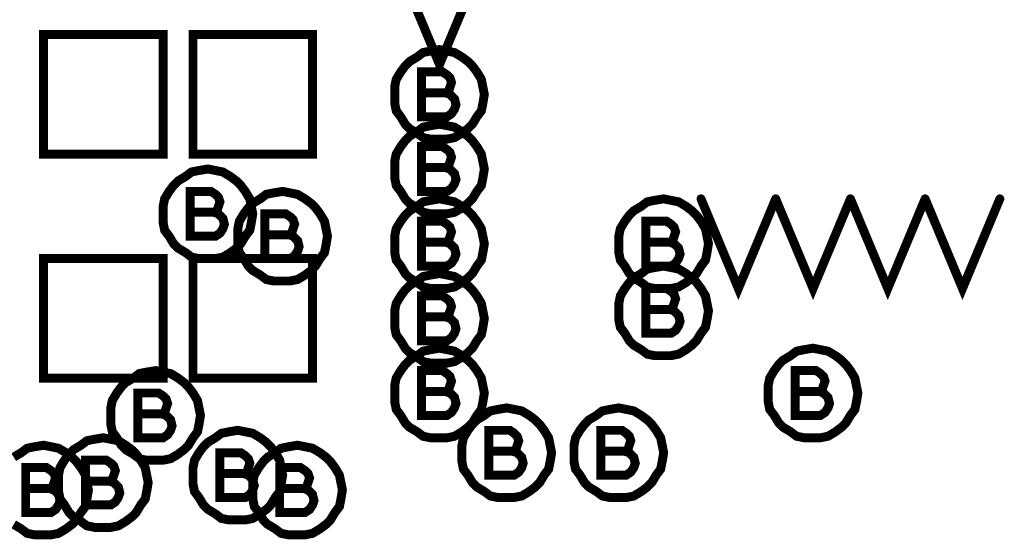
# Model space of a CAD drawing. Extents: x 28 to 61, y 24.9 to 46.
# Tile 45 of 96: x 36.724 to 37.383, y 32.062 to 32.41. Entities that reach past the tile are written whole.
import ezdxf

# ---------------------------------------------------------------- set-up
doc = ezdxf.new("R2010")
doc.units = 0
doc.layers.add('1', color=2, linetype='CONTINUOUS')

msp = doc.modelspace()

# ---------------------------------------------------------------- linework, layer by layer
at = {"layer": '1', "const_width": 0.006}
for points in [[(36.98, 32.44), (37.005, 32.38), (37.03, 32.44)], [(36.74, 32.32), (36.82, 32.32), (36.82, 32.4), (36.74, 32.4), (36.74, 32.32)], [(36.84, 32.32), (36.92, 32.32), (36.92, 32.4), (36.84, 32.4), (36.84, 32.32)], [(37.035, 32.36), (37.034, 32.365), (37.033, 32.37), (37.03, 32.375), (37.027, 32.379), (37.024, 32.382), (37.02, 32.385), (37.015, 32.388), (37.01, 32.389), (37.005, 32.39), (36.999, 32.389), (36.994, 32.388), (36.99, 32.385), (36.985, 32.382), (36.982, 32.379), (36.979, 32.375), (36.976, 32.37), (36.975, 32.365), (36.975, 32.36), (36.975, 32.354), (36.976, 32.349), (36.979, 32.345), (36.982, 32.34), (36.985, 32.337), (36.99, 32.334), (36.994, 32.331), (36.999, 32.33), (37.005, 32.33), (37.01, 32.33), (37.015, 32.331), (37.02, 32.334), (37.024, 32.337), (37.027, 32.34), (37.03, 32.345), (37.033, 32.349), (37.034, 32.354), (37.035, 32.36)], [(37.009, 32.361), (37.011, 32.362), (37.012, 32.365), (37.013, 32.368), (37.012, 32.371), (37.01, 32.373), (37.007, 32.375), (36.993, 32.375), (36.993, 32.345), (37.01, 32.345), (37.013, 32.347), (37.015, 32.35), (37.016, 32.353), (37.015, 32.357), (37.012, 32.36), (37.009, 32.361), (36.993, 32.361)], [(37.035, 32.31), (37.034, 32.315), (37.033, 32.32), (37.03, 32.325), (37.027, 32.329), (37.024, 32.332), (37.02, 32.335), (37.015, 32.338), (37.01, 32.339), (37.005, 32.34), (36.999, 32.339), (36.994, 32.338), (36.99, 32.335), (36.985, 32.332), (36.982, 32.329), (36.979, 32.325), (36.976, 32.32), (36.975, 32.315), (36.975, 32.31), (36.975, 32.304), (36.976, 32.299), (36.979, 32.295), (36.982, 32.29), (36.985, 32.287), (36.99, 32.284), (36.994, 32.281), (36.999, 32.28), (37.005, 32.28), (37.01, 32.28), (37.015, 32.281), (37.02, 32.284), (37.024, 32.287), (37.027, 32.29), (37.03, 32.295), (37.033, 32.299), (37.034, 32.304), (37.035, 32.31)], [(37.009, 32.311), (37.011, 32.312), (37.012, 32.315), (37.013, 32.318), (37.012, 32.321), (37.01, 32.323), (37.007, 32.325), (36.993, 32.325), (36.993, 32.295), (37.01, 32.295), (37.013, 32.297), (37.015, 32.3), (37.016, 32.303), (37.015, 32.307), (37.012, 32.31), (37.009, 32.311), (36.993, 32.311)], [(36.88, 32.28), (36.879, 32.285), (36.878, 32.29), (36.875, 32.295), (36.872, 32.299), (36.869, 32.302), (36.865, 32.305), (36.86, 32.308), (36.855, 32.309), (36.85, 32.31), (36.844, 32.309), (36.839, 32.308), (36.835, 32.305), (36.83, 32.302), (36.827, 32.299), (36.824, 32.295), (36.821, 32.29), (36.82, 32.285), (36.82, 32.28), (36.82, 32.274), (36.821, 32.269), (36.824, 32.265), (36.827, 32.26), (36.83, 32.257), (36.835, 32.254), (36.839, 32.251), (36.844, 32.25), (36.85, 32.25), (36.855, 32.25), (36.86, 32.251), (36.865, 32.254), (36.869, 32.257), (36.872, 32.26), (36.875, 32.265), (36.878, 32.269), (36.879, 32.274), (36.88, 32.28)], [(36.854, 32.281), (36.856, 32.282), (36.857, 32.285), (36.858, 32.288), (36.857, 32.291), (36.855, 32.293), (36.852, 32.295), (36.838, 32.295), (36.838, 32.265), (36.855, 32.265), (36.858, 32.267), (36.86, 32.27), (36.861, 32.273), (36.86, 32.277), (36.857, 32.28), (36.854, 32.281), (36.838, 32.281)], [(36.93, 32.265), (36.929, 32.27), (36.928, 32.275), (36.925, 32.28), (36.922, 32.284), (36.919, 32.287), (36.915, 32.29), (36.91, 32.293), (36.905, 32.294), (36.9, 32.295), (36.894, 32.294), (36.889, 32.293), (36.885, 32.29), (36.88, 32.287), (36.877, 32.284), (36.874, 32.28), (36.871, 32.275), (36.87, 32.27), (36.87, 32.265), (36.87, 32.259), (36.871, 32.254), (36.874, 32.25), (36.877, 32.245), (36.88, 32.242), (36.885, 32.239), (36.889, 32.236), (36.894, 32.235), (36.9, 32.235), (36.905, 32.235), (36.91, 32.236), (36.915, 32.239), (36.919, 32.242), (36.922, 32.245), (36.925, 32.25), (36.928, 32.254), (36.929, 32.259), (36.93, 32.265)], [(37.035, 32.26), (37.034, 32.265), (37.033, 32.27), (37.03, 32.275), (37.027, 32.279), (37.024, 32.282), (37.02, 32.285), (37.015, 32.288), (37.01, 32.289), (37.005, 32.29), (36.999, 32.289), (36.994, 32.288), (36.99, 32.285), (36.985, 32.282), (36.982, 32.279), (36.979, 32.275), (36.976, 32.27), (36.975, 32.265), (36.975, 32.26), (36.975, 32.254), (36.976, 32.249), (36.979, 32.245), (36.982, 32.24), (36.985, 32.237), (36.99, 32.234), (36.994, 32.231), (36.999, 32.23), (37.005, 32.23), (37.01, 32.23), (37.015, 32.231), (37.02, 32.234), (37.024, 32.237), (37.027, 32.24), (37.03, 32.245), (37.033, 32.249), (37.034, 32.254), (37.035, 32.26)], [(37.185, 32.26), (37.184, 32.265), (37.183, 32.27), (37.18, 32.275), (37.177, 32.279), (37.174, 32.282), (37.17, 32.285), (37.165, 32.288), (37.16, 32.289), (37.155, 32.29), (37.149, 32.289), (37.144, 32.288), (37.14, 32.285), (37.135, 32.282), (37.132, 32.279), (37.129, 32.275), (37.126, 32.27), (37.125, 32.265), (37.125, 32.26), (37.125, 32.254), (37.126, 32.249), (37.129, 32.245), (37.132, 32.24), (37.135, 32.237), (37.14, 32.234), (37.144, 32.231), (37.149, 32.23), (37.155, 32.23), (37.16, 32.23), (37.165, 32.231), (37.17, 32.234), (37.174, 32.237), (37.177, 32.24), (37.18, 32.245), (37.183, 32.249), (37.184, 32.254), (37.185, 32.26)], [(37.18, 32.29), (37.205, 32.23), (37.23, 32.29)], [(37.23, 32.29), (37.255, 32.23), (37.28, 32.29)], [(37.28, 32.29), (37.305, 32.23), (37.33, 32.29)], [(37.33, 32.29), (37.355, 32.23), (37.38, 32.29)], [(36.904, 32.266), (36.906, 32.267), (36.907, 32.27), (36.908, 32.273), (36.907, 32.276), (36.905, 32.278), (36.902, 32.28), (36.888, 32.28), (36.888, 32.25), (36.905, 32.25), (36.908, 32.252), (36.91, 32.255), (36.911, 32.258), (36.91, 32.262), (36.907, 32.265), (36.904, 32.266), (36.888, 32.266)], [(37.009, 32.261), (37.011, 32.262), (37.012, 32.265), (37.013, 32.268), (37.012, 32.271), (37.01, 32.273), (37.007, 32.275), (36.993, 32.275), (36.993, 32.245), (37.01, 32.245), (37.013, 32.247), (37.015, 32.25), (37.016, 32.253), (37.015, 32.257), (37.012, 32.26), (37.009, 32.261), (36.993, 32.261)], [(37.159, 32.261), (37.161, 32.262), (37.162, 32.265), (37.163, 32.268), (37.162, 32.271), (37.16, 32.273), (37.157, 32.275), (37.143, 32.275), (37.143, 32.245), (37.16, 32.245), (37.163, 32.247), (37.165, 32.25), (37.166, 32.253), (37.165, 32.257), (37.162, 32.26), (37.159, 32.261), (37.143, 32.261)], [(36.74, 32.17), (36.82, 32.17), (36.82, 32.25), (36.74, 32.25), (36.74, 32.17)], [(36.84, 32.17), (36.92, 32.17), (36.92, 32.25), (36.84, 32.25), (36.84, 32.17)], [(37.185, 32.215), (37.184, 32.22), (37.183, 32.225), (37.18, 32.23), (37.177, 32.234), (37.174, 32.237), (37.17, 32.24), (37.165, 32.243), (37.16, 32.244), (37.155, 32.245), (37.149, 32.244), (37.144, 32.243), (37.14, 32.24), (37.135, 32.237), (37.132, 32.234), (37.129, 32.23), (37.126, 32.225), (37.125, 32.22), (37.125, 32.215), (37.125, 32.209), (37.126, 32.204), (37.129, 32.2), (37.132, 32.195), (37.135, 32.192), (37.14, 32.189), (37.144, 32.186), (37.149, 32.185), (37.155, 32.185), (37.16, 32.185), (37.165, 32.186), (37.17, 32.189), (37.174, 32.192), (37.177, 32.195), (37.18, 32.2), (37.183, 32.204), (37.184, 32.209), (37.185, 32.215)], [(37.035, 32.21), (37.034, 32.215), (37.033, 32.22), (37.03, 32.225), (37.027, 32.229), (37.024, 32.232), (37.02, 32.235), (37.015, 32.238), (37.01, 32.239), (37.005, 32.24), (36.999, 32.239), (36.994, 32.238), (36.99, 32.235), (36.985, 32.232), (36.982, 32.229), (36.979, 32.225), (36.976, 32.22), (36.975, 32.215), (36.975, 32.21), (36.975, 32.204), (36.976, 32.199), (36.979, 32.195), (36.982, 32.19), (36.985, 32.187), (36.99, 32.184), (36.994, 32.181), (36.999, 32.18), (37.005, 32.18), (37.01, 32.18), (37.015, 32.181), (37.02, 32.184), (37.024, 32.187), (37.027, 32.19), (37.03, 32.195), (37.033, 32.199), (37.034, 32.204), (37.035, 32.21)], [(37.159, 32.216), (37.161, 32.217), (37.162, 32.22), (37.163, 32.223), (37.162, 32.226), (37.16, 32.228), (37.157, 32.23), (37.143, 32.23), (37.143, 32.2), (37.16, 32.2), (37.163, 32.202), (37.165, 32.205), (37.166, 32.208), (37.165, 32.212), (37.162, 32.215), (37.159, 32.216), (37.143, 32.216)], [(37.009, 32.211), (37.011, 32.212), (37.012, 32.215), (37.013, 32.218), (37.012, 32.221), (37.01, 32.223), (37.007, 32.225), (36.993, 32.225), (36.993, 32.195), (37.01, 32.195), (37.013, 32.197), (37.015, 32.2), (37.016, 32.203), (37.015, 32.207), (37.012, 32.21), (37.009, 32.211), (36.993, 32.211)], [(37.035, 32.16), (37.034, 32.165), (37.033, 32.17), (37.03, 32.175), (37.027, 32.179), (37.024, 32.182), (37.02, 32.185), (37.015, 32.188), (37.01, 32.189), (37.005, 32.19), (36.999, 32.189), (36.994, 32.188), (36.99, 32.185), (36.985, 32.182), (36.982, 32.179), (36.979, 32.175), (36.976, 32.17), (36.975, 32.165), (36.975, 32.16), (36.975, 32.154), (36.976, 32.149), (36.979, 32.145), (36.982, 32.14), (36.985, 32.137), (36.99, 32.134), (36.994, 32.131), (36.999, 32.13), (37.005, 32.13), (37.01, 32.13), (37.015, 32.131), (37.02, 32.134), (37.024, 32.137), (37.027, 32.14), (37.03, 32.145), (37.033, 32.149), (37.034, 32.154), (37.035, 32.16)], [(37.285, 32.16), (37.284, 32.165), (37.283, 32.17), (37.28, 32.175), (37.277, 32.179), (37.274, 32.182), (37.27, 32.185), (37.265, 32.188), (37.26, 32.189), (37.255, 32.19), (37.249, 32.189), (37.244, 32.188), (37.24, 32.185), (37.235, 32.182), (37.232, 32.179), (37.229, 32.175), (37.226, 32.17), (37.225, 32.165), (37.225, 32.16), (37.225, 32.154), (37.226, 32.149), (37.229, 32.145), (37.232, 32.14), (37.235, 32.137), (37.24, 32.134), (37.244, 32.131), (37.249, 32.13), (37.255, 32.13), (37.26, 32.13), (37.265, 32.131), (37.27, 32.134), (37.274, 32.137), (37.277, 32.14), (37.28, 32.145), (37.283, 32.149), (37.284, 32.154), (37.285, 32.16)], [(36.845, 32.145), (36.844, 32.15), (36.843, 32.155), (36.84, 32.16), (36.837, 32.164), (36.834, 32.167), (36.83, 32.17), (36.825, 32.173), (36.82, 32.174), (36.815, 32.175), (36.809, 32.174), (36.804, 32.173), (36.8, 32.17), (36.795, 32.167), (36.792, 32.164), (36.789, 32.16), (36.786, 32.155), (36.785, 32.15), (36.785, 32.145), (36.785, 32.139), (36.786, 32.134), (36.789, 32.13), (36.792, 32.125), (36.795, 32.122), (36.8, 32.119), (36.804, 32.116), (36.809, 32.115), (36.815, 32.115), (36.82, 32.115), (36.825, 32.116), (36.83, 32.119), (36.834, 32.122), (36.837, 32.125), (36.84, 32.13), (36.843, 32.134), (36.844, 32.139), (36.845, 32.145)], [(37.009, 32.161), (37.011, 32.162), (37.012, 32.165), (37.013, 32.168), (37.012, 32.171), (37.01, 32.173), (37.007, 32.175), (36.993, 32.175), (36.993, 32.145), (37.01, 32.145), (37.013, 32.147), (37.015, 32.15), (37.016, 32.153), (37.015, 32.157), (37.012, 32.16), (37.009, 32.161), (36.993, 32.161)], [(37.259, 32.161), (37.261, 32.162), (37.262, 32.165), (37.263, 32.168), (37.262, 32.171), (37.26, 32.173), (37.257, 32.175), (37.243, 32.175), (37.243, 32.145), (37.26, 32.145), (37.263, 32.147), (37.265, 32.15), (37.266, 32.153), (37.265, 32.157), (37.262, 32.16), (37.259, 32.161), (37.243, 32.161)], [(36.819, 32.146), (36.821, 32.147), (36.822, 32.15), (36.823, 32.153), (36.822, 32.156), (36.82, 32.158), (36.817, 32.16), (36.803, 32.16), (36.803, 32.13), (36.82, 32.13), (36.823, 32.132), (36.825, 32.135), (36.826, 32.138), (36.825, 32.142), (36.822, 32.145), (36.819, 32.146), (36.803, 32.146)], [(37.08, 32.12), (37.079, 32.125), (37.078, 32.13), (37.075, 32.135), (37.072, 32.139), (37.069, 32.142), (37.065, 32.145), (37.06, 32.148), (37.055, 32.149), (37.05, 32.15), (37.044, 32.149), (37.039, 32.148), (37.035, 32.145), (37.03, 32.142), (37.027, 32.139), (37.024, 32.135), (37.021, 32.13), (37.02, 32.125), (37.02, 32.12), (37.02, 32.114), (37.021, 32.109), (37.024, 32.105), (37.027, 32.1), (37.03, 32.097), (37.035, 32.094), (37.039, 32.091), (37.044, 32.09), (37.05, 32.09), (37.055, 32.09), (37.06, 32.091), (37.065, 32.094), (37.069, 32.097), (37.072, 32.1), (37.075, 32.105), (37.078, 32.109), (37.079, 32.114), (37.08, 32.12)], [(37.155, 32.12), (37.154, 32.125), (37.153, 32.13), (37.15, 32.135), (37.147, 32.139), (37.144, 32.142), (37.14, 32.145), (37.135, 32.148), (37.13, 32.149), (37.125, 32.15), (37.119, 32.149), (37.114, 32.148), (37.11, 32.145), (37.105, 32.142), (37.102, 32.139), (37.099, 32.135), (37.096, 32.13), (37.095, 32.125), (37.095, 32.12), (37.095, 32.114), (37.096, 32.109), (37.099, 32.105), (37.102, 32.1), (37.105, 32.097), (37.11, 32.094), (37.114, 32.091), (37.119, 32.09), (37.125, 32.09), (37.13, 32.09), (37.135, 32.091), (37.14, 32.094), (37.144, 32.097), (37.147, 32.1), (37.15, 32.105), (37.153, 32.109), (37.154, 32.114), (37.155, 32.12)], [(36.81, 32.1), (36.809, 32.105), (36.808, 32.11), (36.805, 32.115), (36.802, 32.119), (36.799, 32.122), (36.795, 32.125), (36.79, 32.128), (36.785, 32.129), (36.78, 32.13), (36.774, 32.129), (36.769, 32.128), (36.765, 32.125), (36.76, 32.122), (36.757, 32.119), (36.754, 32.115), (36.751, 32.11), (36.75, 32.105), (36.75, 32.1), (36.75, 32.094), (36.751, 32.089), (36.754, 32.085), (36.757, 32.08), (36.76, 32.077), (36.765, 32.074), (36.769, 32.071), (36.774, 32.07), (36.78, 32.07), (36.785, 32.07), (36.79, 32.071), (36.795, 32.074), (36.799, 32.077), (36.802, 32.08), (36.805, 32.085), (36.808, 32.089), (36.809, 32.094), (36.81, 32.1)], [(36.9, 32.105), (36.899, 32.11), (36.898, 32.115), (36.895, 32.12), (36.892, 32.124), (36.889, 32.127), (36.885, 32.13), (36.88, 32.133), (36.875, 32.134), (36.87, 32.135), (36.864, 32.134), (36.859, 32.133), (36.855, 32.13), (36.85, 32.127), (36.847, 32.124), (36.844, 32.12), (36.841, 32.115), (36.84, 32.11), (36.84, 32.105), (36.84, 32.099), (36.841, 32.094), (36.844, 32.09), (36.847, 32.085), (36.85, 32.082), (36.855, 32.079), (36.859, 32.076), (36.864, 32.075), (36.87, 32.075), (36.875, 32.075), (36.88, 32.076), (36.885, 32.079), (36.889, 32.082), (36.892, 32.085), (36.895, 32.09), (36.898, 32.094), (36.899, 32.099), (36.9, 32.105)], [(37.054, 32.121), (37.056, 32.122), (37.057, 32.125), (37.058, 32.128), (37.057, 32.131), (37.055, 32.133), (37.052, 32.135), (37.038, 32.135), (37.038, 32.105), (37.055, 32.105), (37.058, 32.107), (37.06, 32.11), (37.061, 32.113), (37.06, 32.117), (37.057, 32.12), (37.054, 32.121), (37.038, 32.121)], [(37.129, 32.121), (37.131, 32.122), (37.132, 32.125), (37.133, 32.128), (37.132, 32.131), (37.13, 32.133), (37.127, 32.135), (37.113, 32.135), (37.113, 32.105), (37.13, 32.105), (37.133, 32.107), (37.135, 32.11), (37.136, 32.113), (37.135, 32.117), (37.132, 32.12), (37.129, 32.121), (37.113, 32.121)], [(36.77, 32.095), (36.769, 32.1), (36.768, 32.105), (36.765, 32.11), (36.762, 32.114), (36.759, 32.117), (36.755, 32.12), (36.75, 32.123), (36.745, 32.124), (36.74, 32.125), (36.734, 32.124), (36.729, 32.123), (36.725, 32.12), (36.72, 32.117)], [(36.94, 32.095), (36.939, 32.1), (36.938, 32.105), (36.935, 32.11), (36.932, 32.114), (36.929, 32.117), (36.925, 32.12), (36.92, 32.123), (36.915, 32.124), (36.91, 32.125), (36.904, 32.124), (36.899, 32.123), (36.895, 32.12), (36.89, 32.117), (36.887, 32.114), (36.884, 32.11), (36.881, 32.105), (36.88, 32.1), (36.88, 32.095), (36.88, 32.089), (36.881, 32.084), (36.884, 32.08), (36.887, 32.075), (36.89, 32.072), (36.895, 32.069), (36.899, 32.066), (36.904, 32.065), (36.91, 32.065), (36.915, 32.065), (36.92, 32.066), (36.925, 32.069), (36.929, 32.072), (36.932, 32.075), (36.935, 32.08), (36.938, 32.084), (36.939, 32.089), (36.94, 32.095)], [(36.874, 32.106), (36.876, 32.107), (36.877, 32.11), (36.878, 32.113), (36.877, 32.116), (36.875, 32.118), (36.872, 32.12), (36.858, 32.12), (36.858, 32.09), (36.875, 32.09), (36.878, 32.092), (36.88, 32.095), (36.881, 32.098), (36.88, 32.102), (36.877, 32.105), (36.874, 32.106), (36.858, 32.106)], [(36.784, 32.101), (36.786, 32.102), (36.787, 32.105), (36.788, 32.108), (36.787, 32.111), (36.785, 32.113), (36.782, 32.115), (36.768, 32.115), (36.768, 32.085), (36.785, 32.085), (36.788, 32.087), (36.79, 32.09), (36.791, 32.093), (36.79, 32.097), (36.787, 32.1), (36.784, 32.101), (36.768, 32.101)], [(36.744, 32.096), (36.746, 32.097), (36.747, 32.1), (36.748, 32.103), (36.747, 32.106), (36.745, 32.108), (36.742, 32.11), (36.728, 32.11), (36.728, 32.08), (36.745, 32.08), (36.748, 32.082), (36.75, 32.085), (36.751, 32.088), (36.75, 32.092), (36.747, 32.095), (36.744, 32.096), (36.728, 32.096)], [(36.914, 32.096), (36.916, 32.097), (36.917, 32.1), (36.918, 32.103), (36.917, 32.106), (36.915, 32.108), (36.912, 32.11), (36.898, 32.11), (36.898, 32.08), (36.915, 32.08), (36.918, 32.082), (36.92, 32.085), (36.921, 32.088), (36.92, 32.092), (36.917, 32.095), (36.914, 32.096), (36.898, 32.096)], [(36.72, 32.072), (36.725, 32.069), (36.729, 32.066), (36.734, 32.065), (36.74, 32.065), (36.745, 32.065), (36.75, 32.066), (36.755, 32.069), (36.759, 32.072), (36.762, 32.075), (36.765, 32.08), (36.768, 32.084), (36.769, 32.089), (36.77, 32.095)]]:
    msp.add_lwpolyline(points, dxfattribs=at)
at = {"layer": '1', "const_width": 0.003}
for points in [[(36.9945, 32.361, 1), (36.9915, 32.361, 1)], [(37.0105, 32.361, 1), (37.0075, 32.361, 1)], [(37.0365, 32.36, 1), (37.0335, 32.36, 1)], [(37.0365, 32.36, 1), (37.0335, 32.36, 1)], [(36.7415, 32.32, 1), (36.7385, 32.32, 1)], [(36.7415, 32.32, 1), (36.7385, 32.32, 1)], [(36.8415, 32.32, 1), (36.8385, 32.32, 1)], [(36.8415, 32.32, 1), (36.8385, 32.32, 1)], [(36.9945, 32.311, 1), (36.9915, 32.311, 1)], [(37.0105, 32.311, 1), (37.0075, 32.311, 1)], [(37.0365, 32.31, 1), (37.0335, 32.31, 1)], [(37.0365, 32.31, 1), (37.0335, 32.31, 1)], [(37.1815, 32.29, 1), (37.1785, 32.29, 1)], [(37.2315, 32.29, 1), (37.2285, 32.29, 1)], [(37.2315, 32.29, 1), (37.2285, 32.29, 1)], [(37.2815, 32.29, 1), (37.2785, 32.29, 1)], [(37.2815, 32.29, 1), (37.2785, 32.29, 1)], [(37.3315, 32.29, 1), (37.3285, 32.29, 1)], [(37.3315, 32.29, 1), (37.3285, 32.29, 1)], [(37.3815, 32.29, 1), (37.3785, 32.29, 1)], [(36.8395, 32.281, 1), (36.8365, 32.281, 1)], [(36.8555, 32.281, 1), (36.8525, 32.281, 1)], [(36.8815, 32.28, 1), (36.8785, 32.28, 1)], [(36.8815, 32.28, 1), (36.8785, 32.28, 1)], [(36.8895, 32.266, 1), (36.8865, 32.266, 1)], [(36.9055, 32.266, 1), (36.9025, 32.266, 1)], [(36.9315, 32.265, 1), (36.9285, 32.265, 1)], [(36.9315, 32.265, 1), (36.9285, 32.265, 1)], [(36.9945, 32.261, 1), (36.9915, 32.261, 1)], [(37.0105, 32.261, 1), (37.0075, 32.261, 1)], [(37.0365, 32.26, 1), (37.0335, 32.26, 1)], [(37.0365, 32.26, 1), (37.0335, 32.26, 1)], [(37.1445, 32.261, 1), (37.1415, 32.261, 1)], [(37.1605, 32.261, 1), (37.1575, 32.261, 1)], [(37.1865, 32.26, 1), (37.1835, 32.26, 1)], [(37.1865, 32.26, 1), (37.1835, 32.26, 1)], [(37.1445, 32.216, 1), (37.1415, 32.216, 1)], [(37.1605, 32.216, 1), (37.1575, 32.216, 1)], [(36.9945, 32.211, 1), (36.9915, 32.211, 1)], [(37.0105, 32.211, 1), (37.0075, 32.211, 1)], [(37.0365, 32.21, 1), (37.0335, 32.21, 1)], [(37.0365, 32.21, 1), (37.0335, 32.21, 1)], [(37.1865, 32.215, 1), (37.1835, 32.215, 1)], [(37.1865, 32.215, 1), (37.1835, 32.215, 1)], [(36.7415, 32.17, 1), (36.7385, 32.17, 1)], [(36.7415, 32.17, 1), (36.7385, 32.17, 1)], [(36.8415, 32.17, 1), (36.8385, 32.17, 1)], [(36.8415, 32.17, 1), (36.8385, 32.17, 1)], [(36.9945, 32.161, 1), (36.9915, 32.161, 1)], [(37.0105, 32.161, 1), (37.0075, 32.161, 1)], [(37.0365, 32.16, 1), (37.0335, 32.16, 1)], [(37.0365, 32.16, 1), (37.0335, 32.16, 1)], [(37.2445, 32.161, 1), (37.2415, 32.161, 1)], [(37.2605, 32.161, 1), (37.2575, 32.161, 1)], [(37.2865, 32.16, 1), (37.2835, 32.16, 1)], [(37.2865, 32.16, 1), (37.2835, 32.16, 1)], [(36.8045, 32.146, 1), (36.8015, 32.146, 1)], [(36.8205, 32.146, 1), (36.8175, 32.146, 1)], [(36.8465, 32.145, 1), (36.8435, 32.145, 1)], [(36.8465, 32.145, 1), (36.8435, 32.145, 1)], [(37.0395, 32.121, 1), (37.0365, 32.121, 1)], [(37.0555, 32.121, 1), (37.0525, 32.121, 1)], [(37.0815, 32.12, 1), (37.0785, 32.12, 1)], [(37.0815, 32.12, 1), (37.0785, 32.12, 1)], [(37.1145, 32.121, 1), (37.1115, 32.121, 1)], [(37.1305, 32.121, 1), (37.1275, 32.121, 1)], [(37.1565, 32.12, 1), (37.1535, 32.12, 1)], [(37.1565, 32.12, 1), (37.1535, 32.12, 1)], [(36.8595, 32.106, 1), (36.8565, 32.106, 1)], [(36.8755, 32.106, 1), (36.8725, 32.106, 1)], [(36.9015, 32.105, 1), (36.8985, 32.105, 1)], [(36.9015, 32.105, 1), (36.8985, 32.105, 1)], [(36.7695, 32.101, 1), (36.7665, 32.101, 1)], [(36.7855, 32.101, 1), (36.7825, 32.101, 1)], [(36.8115, 32.1, 1), (36.8085, 32.1, 1)], [(36.8115, 32.1, 1), (36.8085, 32.1, 1)], [(36.7295, 32.096, 1), (36.7265, 32.096, 1)], [(36.7455, 32.096, 1), (36.7425, 32.096, 1)], [(36.7715, 32.095, 1), (36.7685, 32.095, 1)], [(36.7715, 32.095, 1), (36.7685, 32.095, 1)], [(36.8995, 32.096, 1), (36.8965, 32.096, 1)], [(36.9155, 32.096, 1), (36.9125, 32.096, 1)], [(36.9415, 32.095, 1), (36.9385, 32.095, 1)], [(36.9415, 32.095, 1), (36.9385, 32.095, 1)]]:
    msp.add_lwpolyline(points, format="xyb", close=True, dxfattribs=at)

doc.saveas('drawing.dxf')
